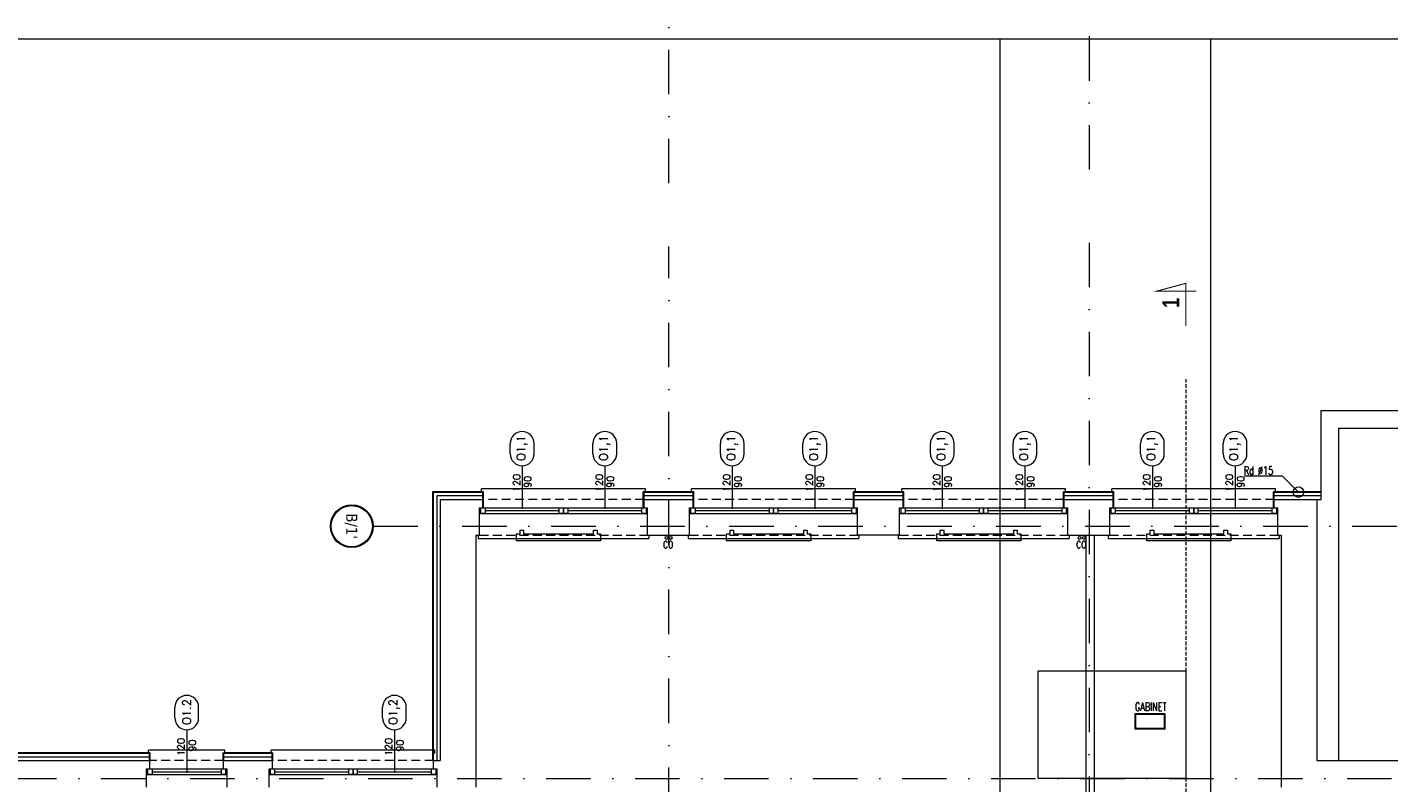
# Model space of a CAD drawing. Header units: millimetres. Extents: x -82287 to 177822, y -399756 to 0.
# Tile 183 of 228: x 51138 to 53083, y -194292 to -193213. Entities that reach past the tile are written whole.
import ezdxf
from ezdxf.enums import TextEntityAlignment as Align

# ---------------------------------------------------------------- set-up
doc = ezdxf.new("R2010")
doc.units = ezdxf.units.MM
doc.header["$MEASUREMENT"] = 0
for name, pattern in [('SUŁOSZOWA - PB 21 03$0$CARKOVANA', [7.5, 5, -2.5]), ('SUŁOSZOWA - PB 21 03$0$DASHDOT', [25.4, 12.7, -6.35, 0, -6.35]), ('SUŁOSZOWA - PB 21 03$0$HIDDEN', [9.525, 6.35, -3.175])]:
    doc.linetypes.add(name, pattern=pattern)
doc.layers.add('FL_XREF', color=252, linetype='Continuous')
for name, color, linetype, lineweight in [('SUŁOSZOWA - PB 21 03$0$!! 0_ Istn-okna', 251, 'Continuous', 0), ('SUŁOSZOWA - PB 21 03$0$!! 0_ Istn-sciany', 251, 'Continuous', 0), ('SUŁOSZOWA - PB 21 03$0$!! 0_ Istn-widok', 251, 'Continuous', 0), ('SUŁOSZOWA - PB 21 03$0$!! 0_ Opis', 251, 'Continuous', 0), ('SUŁOSZOWA - PB 21 03$0$!! 0_Istn-armatura', 251, 'Continuous', 0), ('SUŁOSZOWA - PB 21 03$0$!! 0_Istn-cienka', 251, 'Continuous', 0), ('SUŁOSZOWA - PB 21 03$0$!! 0_Istn-grzejniki', 251, 'Continuous', 0), ('SUŁOSZOWA - PB 21 03$0$!! 0_Opis_okna', 251, 'Continuous', 0), ('SUŁOSZOWA - PB 21 03$0$!! 0_Opis_pom', 251, 'Continuous', 0), ('SUŁOSZOWA - PB 21 03$0$!! 0_Osie', 251, 'SUŁOSZOWA - PB 21 03$0$DASHDOT', 0), ('SUŁOSZOWA - PB 21 03$0$!! 1_ tynk zewn  - nowy', 251, 'Continuous', 0), ('SUŁOSZOWA - PB 21 03$0$!! 1_OPIS POM NOWE', 251, 'Continuous', 0), ('SUŁOSZOWA - PB 21 03$0$!! 1_Wyburzenia', 251, 'SUŁOSZOWA - PB 21 03$0$CARKOVANA', 0), ('SUŁOSZOWA - PB 21 03$0$!! 2_ remont Ocieplenie', 251, 'SUŁOSZOWA - PB 21 03$0$ZIGZAG', 0), ('SUŁOSZOWA - PB 21 03$0$0-osie-liniA', 251, 'SUŁOSZOWA - PB 21 03$0$DASHDOT', 0), ('SUŁOSZOWA - PB 21 03$0$0-osie-tx', 251, 'Continuous', 0)]:
    doc.layers.add(name, color=color, linetype=linetype, lineweight=lineweight)
doc.layers.add('SUŁOSZOWA - PB 21 03$0$!! 0_ramki', color=251, linetype='Continuous', lineweight=0, plot=False)
doc.styles.add('SUŁOSZOWA - PB 21 03$0$ARCHETYP', font='romans.shx', dxfattribs={"height": 15})
doc.styles.add('SUŁOSZOWA - PB 21 03$0$ARIAL', font='tahoma.ttf')
doc.styles.add('SUŁOSZOWA - PB 21 03$0$STYLE7', font='ARIALNB.TTF')
doc.styles.add('SUŁOSZOWA - PB 21 03$0$TAHOMA', font='tahoma.ttf')
doc.styles.add('SUŁOSZOWA - PB 21 03$0$TXT', font='simplex.shx')
doc.linetypes.add('SUŁOSZOWA - PB 21 03$0$ZIGZAG', pattern='A,0.00254,-5.08,[131,ltypeshp.shx,S=5.08,R=0,X=-5.08,Y=0],-10.16,[131,ltypeshp.shx,S=5.08,R=180,X=5.08,Y=0],-5.08', length=20.32254)

# ---------------------------------------------------------------- blocks, each defined once
blk = doc.blocks.new('*U116')
h = blk.add_hatch(color=256)
edge = h.paths.add_edge_path()
edge.add_arc((0, 0), 30.6, 0, 360)
edge = h.paths.add_edge_path(flags=17)
edge.add_arc((0, 0), 29.4, 0, 360)
for radius in [30.6, 29.4]:
    blk.add_circle((0, 0), radius)
at = {"style": 'SUŁOSZOWA - PB 21 03$0$TAHOMA', "flags": 8}
blk.add_attdef('ANSICHTSNUMMER', text='', height=16, dxfattribs=at).set_placement((0, 0), align=Align.MIDDLE_CENTER)
blk = doc.blocks.new('SUŁOSZOWA - PB 21 03$0$BLOK OSI')
at = {"layer": 'SUŁOSZOWA - PB 21 03$0$0-osie-liniA', "ltscale": 5}
for points in [[(51992.2, -199661.2), (51992.2, -193642.4)], [(52592.2, -193637), (52592.2, -199860.8)], [(51570, -194041.8), (53810.6, -194041.8)], [(48639.3, -194402.1), (55424.3, -194402.1)]]:
    blk.add_lwpolyline(points, dxfattribs=at)
at = {"layer": 'SUŁOSZOWA - PB 21 03$0$0-osie-tx'}
ref = blk.add_blockref('*U116', (51539.4, -194041.8), dxfattribs=dict(at, rotation=90))
ref.add_attrib('ANSICHTSNUMMER', "B/1'", dxfattribs={"layer": '0', "height": 16, "rotation": 270, "style": 'SUŁOSZOWA - PB 21 03$0$TAHOMA', "flags": 8}).set_placement((51539.4, -194041.8), align=Align.MIDDLE_CENTER)
blk = doc.blocks.new('SUŁOSZOWA - PB 21 03$0$BLOK OSIE A-B PN')
at = {"layer": 'SUŁOSZOWA - PB 21 03$0$0-osie-liniA', "ltscale": 5}
for points in [[(51992.2, -184306.7), (51992.2, -182063)], [(52592.2, -182063), (52592.2, -184306.7)]]:
    blk.add_lwpolyline(points, dxfattribs=at)
blk = doc.blocks.new('SUŁOSZOWA - PB 21 03$0$1_ok-opis')
blk.add_line((0, 111.6), (0, 50))
for points in [[(-17, 128.6), (-17, 143.6)], [(17, 128.6), (17, 143.6)]]:
    blk.add_lwpolyline(points)
for centre, start, end in [((0, 143.6), 0, 180), ((0, 128.6), 180, 0)]:
    blk.add_arc(centre, 17, start, end)
at = {"style": 'SUŁOSZOWA - PB 21 03$0$ARCHETYP'}
for tag, height, rotation, p in [('NR', 12, 90, (0, 136.9)), ('NR', 12, 270, (0, 136.9)), ('SZEROKOŚĆ', 10, 90, (-8, 78.3)), ('WYSOKOŚĆ', 10, 270, (-8, 78.3)), ('WYSOKOŚĆ', 10, 90, (8, 78.3)), ('SZEROKOŚĆ', 10, 270, (8, 78.3))]:
    blk.add_attdef(tag, text='', height=height, rotation=rotation, dxfattribs=at).set_placement(p, align=Align.MIDDLE)
blk = doc.blocks.new('SUŁOSZOWA - PB 21 03')
at = {"layer": 'SUŁOSZOWA - PB 21 03$0$!! 0_ Istn-okna'}
for points in [[(51721.71142, -193952.5883), (51961.71142, -193952.5883)], [(51721.71142, -193960.5883), (51961.71142, -193960.5883)], [(51729.71142, -193956.5883), (51835.71142, -193956.5883)], [(51847.71142, -193956.5883), (51953.71142, -193956.5883)], [(52021.71142, -193952.5883), (52261.71142, -193952.5883)], [(52021.71142, -193960.5883), (52261.71142, -193960.5883)], [(52029.71142, -193956.5883), (52135.71142, -193956.5883)], [(52147.71142, -193956.5883), (52253.71142, -193956.5883)], [(52321.71142, -193952.5883), (52561.71142, -193952.5883)], [(52321.71142, -193960.5883), (52561.71142, -193960.5883)], [(52329.71142, -193956.5883), (52435.71142, -193956.5883)], [(52447.71142, -193956.5883), (52553.71142, -193956.5883)], [(52621.71142, -193952.5883), (52861.71142, -193952.5883)], [(52621.71142, -193960.5883), (52861.71142, -193960.5883)], [(52629.71142, -193956.5883), (52735.71142, -193956.5883)], [(52747.71142, -193956.5883), (52853.71142, -193956.5883)], [(51246.21802, -194325.5883), (51361.21802, -194325.5883)], [(51254.21802, -194329.5883), (51353.21802, -194329.5883)], [(51421.21802, -194325.5883), (51661.21802, -194325.5883)], [(51429.21802, -194329.5883), (51535.21802, -194329.5883)], [(51547.21802, -194329.5883), (51653.21802, -194329.5883)], [(51246.21802, -194333.5883), (51361.21802, -194333.5883)], [(51421.21802, -194333.5883), (51661.21802, -194333.5883)]]:
    blk.add_lwpolyline(points, dxfattribs=at)
for points in [[(51723.71142, -193952.5883), (51729.71142, -193952.5883), (51729.71142, -193960.5883), (51723.71142, -193960.5883)], [(51835.71142, -193952.5883), (51841.71142, -193952.5883), (51841.71142, -193960.5883), (51835.71142, -193960.5883)], [(51841.71142, -193952.5883), (51847.71142, -193952.5883), (51847.71142, -193960.5883), (51841.71142, -193960.5883)], [(51953.71142, -193952.5883), (51959.71142, -193952.5883), (51959.71142, -193960.5883), (51953.71142, -193960.5883)], [(52023.71142, -193952.5883), (52029.71142, -193952.5883), (52029.71142, -193960.5883), (52023.71142, -193960.5883)], [(52135.71142, -193952.5883), (52141.71142, -193952.5883), (52141.71142, -193960.5883), (52135.71142, -193960.5883)], [(52141.71142, -193952.5883), (52147.71142, -193952.5883), (52147.71142, -193960.5883), (52141.71142, -193960.5883)], [(52253.71142, -193952.5883), (52259.71142, -193952.5883), (52259.71142, -193960.5883), (52253.71142, -193960.5883)], [(52323.71142, -193952.5883), (52329.71142, -193952.5883), (52329.71142, -193960.5883), (52323.71142, -193960.5883)], [(52435.71142, -193952.5883), (52441.71142, -193952.5883), (52441.71142, -193960.5883), (52435.71142, -193960.5883)], [(52441.71142, -193952.5883), (52447.71142, -193952.5883), (52447.71142, -193960.5883), (52441.71142, -193960.5883)], [(52553.71142, -193952.5883), (52559.71142, -193952.5883), (52559.71142, -193960.5883), (52553.71142, -193960.5883)], [(52623.71142, -193952.5883), (52629.71142, -193952.5883), (52629.71142, -193960.5883), (52623.71142, -193960.5883)], [(52735.71142, -193952.5883), (52741.71142, -193952.5883), (52741.71142, -193960.5883), (52735.71142, -193960.5883)], [(52741.71142, -193952.5883), (52747.71142, -193952.5883), (52747.71142, -193960.5883), (52741.71142, -193960.5883)], [(52853.71142, -193952.5883), (52859.71142, -193952.5883), (52859.71142, -193960.5883), (52853.71142, -193960.5883)], [(51248.21802, -194325.5883), (51254.21802, -194325.5883), (51254.21802, -194333.5883), (51248.21802, -194333.5883)], [(51353.21802, -194325.5883), (51359.21802, -194325.5883), (51359.21802, -194333.5883), (51353.21802, -194333.5883)], [(51423.21802, -194325.5883), (51429.21802, -194325.5883), (51429.21802, -194333.5883), (51423.21802, -194333.5883)], [(51535.21802, -194325.5883), (51541.21802, -194325.5883), (51541.21802, -194333.5883), (51535.21802, -194333.5883)], [(51541.21802, -194325.5883), (51547.21802, -194325.5883), (51547.21802, -194333.5883), (51541.21802, -194333.5883)], [(51653.21802, -194325.5883), (51659.21802, -194325.5883), (51659.21802, -194333.5883), (51653.21802, -194333.5883)]]:
    blk.add_lwpolyline(points, close=True, dxfattribs=at)
at = {"layer": 'SUŁOSZOWA - PB 21 03$0$!! 0_ Istn-sciany'}
for points in [[(52923.71142, -193813.5883), (53193.71142, -193813.5883)], [(52923.71142, -193940.5883), (52923.71142, -193813.5883)], [(52948.71142, -193838.5883), (53168.71142, -193838.5883)], [(52948.71142, -194313.5883), (52948.71142, -193838.5883)], [(51665.71142, -193940.5883), (51726.71142, -193940.5883)], [(51665.71142, -193940.5883), (51665.71142, -194313.5883)], [(51726.71142, -193952.5883), (51726.71142, -193940.5883)], [(51956.71142, -193940.5883), (52026.71142, -193940.5883)], [(51956.71142, -193952.5883), (51956.71142, -193940.5883)], [(52026.71142, -193952.5883), (52026.71142, -193940.5883)], [(52026.71142, -193952.5883), (52026.71142, -193940.5883)], [(52256.71142, -193940.5883), (52326.71142, -193940.5883)], [(52256.71142, -193952.5883), (52256.71142, -193940.5883)], [(52256.71142, -193952.5883), (52256.71142, -193940.5883)], [(52326.71142, -193952.5883), (52326.71142, -193940.5883)], [(52326.71142, -193952.5883), (52326.71142, -193940.5883)], [(52556.71142, -193940.5883), (52626.71142, -193940.5883)], [(52556.71142, -193952.5883), (52556.71142, -193940.5883)], [(52556.71142, -193952.5883), (52556.71142, -193940.5883)], [(52626.71142, -193952.5883), (52626.71142, -193940.5883)], [(52626.71142, -193952.5883), (52626.71142, -193940.5883)], [(52856.71142, -193940.5883), (52923.71142, -193940.5883)], [(52856.71142, -193952.5883), (52856.71142, -193940.5883)], [(52856.71142, -193952.5883), (52856.71142, -193940.5883)], [(51721.71142, -193952.5883), (51726.71142, -193952.5883)], [(51721.71142, -193991.5883), (51721.71142, -193952.5883)], [(51956.71142, -193952.5883), (51961.71142, -193952.5883)], [(51961.71142, -193991.5883), (51961.71142, -193952.5883)], [(52021.71142, -193952.5883), (52026.71142, -193952.5883)], [(52021.71142, -193991.5883), (52021.71142, -193952.5883)], [(52256.71142, -193952.5883), (52261.71142, -193952.5883)], [(52261.71142, -193991.5883), (52261.71142, -193952.5883)], [(52321.71142, -193952.5883), (52326.71142, -193952.5883)], [(52321.71142, -193991.5883), (52321.71142, -193952.5883)], [(52556.71142, -193952.5883), (52561.71142, -193952.5883)], [(52561.71142, -193991.5883), (52561.71142, -193952.5883)], [(52621.71142, -193952.5883), (52626.71142, -193952.5883)], [(52621.71142, -193991.5883), (52621.71142, -193952.5883)], [(52856.71142, -193952.5883), (52861.71142, -193952.5883)], [(52861.71142, -193991.5883), (52861.71142, -193952.5883)], [(51716.71142, -193991.5883), (51721.71142, -193991.5883)], [(51716.71142, -193991.5883), (51716.71142, -194351.5883)], [(51961.71142, -193991.5883), (52021.71142, -193991.5883)], [(52321.71142, -193991.5883), (52261.71142, -193991.5883)], [(52561.71142, -193991.5883), (52621.71142, -193991.5883)], [(52587.71142, -193991.5883), (52587.71142, -194526.5883)], [(52599.71142, -193991.5883), (52599.71142, -194526.5883)], [(52861.71142, -193991.5883), (52866.71142, -193991.5883)], [(52866.71142, -193991.5883), (52866.71142, -194351.5883)], [(51056.21802, -194313.5883), (51251.21802, -194313.5883)], [(51246.21802, -194325.5883), (51251.21802, -194325.5883)], [(51246.21802, -194351.5883), (51246.21802, -194325.5883)], [(51251.21802, -194325.5883), (51251.21802, -194313.5883)], [(51356.21802, -194313.5883), (51426.21802, -194313.5883)], [(51356.21802, -194325.5883), (51356.21802, -194313.5883)], [(51356.21802, -194325.5883), (51361.21802, -194325.5883)], [(51361.21802, -194351.5883), (51361.21802, -194325.5883)], [(51421.21802, -194325.5883), (51426.21802, -194325.5883)], [(51421.21802, -194351.5883), (51421.21802, -194325.5883)], [(51426.21802, -194325.5883), (51426.21802, -194313.5883)], [(51656.21802, -194313.5883), (51665.71142, -194313.5883)], [(51656.21802, -194325.5883), (51656.21802, -194313.5883)], [(51656.21802, -194325.5883), (51661.21802, -194325.5883)], [(51661.21802, -194351.5883), (51661.21802, -194325.5883)], [(52948.71142, -194313.5883), (53168.71142, -194313.5883)]]:
    blk.add_lwpolyline(points, dxfattribs=at)
at = {"layer": 'SUŁOSZOWA - PB 21 03$0$!! 0_ Istn-widok'}
for points in [[(51958.71142, -193925.5883), (51724.71142, -193925.5883)], [(51724.71142, -193930.5883), (51724.71142, -193925.5883)], [(51958.71142, -193930.5883), (51958.71142, -193925.5883)], [(52258.71142, -193925.5883), (52024.71142, -193925.5883)], [(52024.71142, -193930.5883), (52024.71142, -193925.5883)], [(52258.71142, -193930.5883), (52258.71142, -193925.5883)], [(52558.71142, -193925.5883), (52324.71142, -193925.5883)], [(52324.71142, -193930.5883), (52324.71142, -193925.5883)], [(52558.71142, -193930.5883), (52558.71142, -193925.5883)], [(52858.71142, -193925.5883), (52624.71142, -193925.5883)], [(52624.71142, -193930.5883), (52624.71142, -193925.5883)], [(52858.71142, -193930.5883), (52858.71142, -193925.5883)], [(52917.71142, -193940.5883), (52917.71142, -194313.5883)], [(52917.71142, -193940.5883), (52923.71142, -193940.5883)], [(51719.71142, -193991.5883), (51719.71142, -193996.5883)], [(51719.71142, -193996.5883), (51963.71142, -193996.5883)], [(51963.71142, -193991.5883), (51963.71142, -193996.5883)], [(52019.71142, -193991.5883), (52019.71142, -193996.5883)], [(52019.71142, -193996.5883), (52263.71142, -193996.5883)], [(52263.71142, -193991.5883), (52263.71142, -193996.5883)], [(52319.71142, -193991.5883), (52319.71142, -193996.5883)], [(52319.71142, -193996.5883), (52563.71142, -193996.5883)], [(52563.71142, -193991.5883), (52563.71142, -193996.5883)], [(52587.71142, -193991.5883), (52599.71142, -193991.5883)], [(52619.71142, -193991.5883), (52619.71142, -193996.5883)], [(52619.71142, -193996.5883), (52863.71142, -193996.5883)], [(52863.71142, -193991.5883), (52863.71142, -193996.5883)], [(51358.21802, -194298.5883), (51249.21802, -194298.5883)], [(51249.21802, -194303.5883), (51249.21802, -194298.5883)], [(51358.21802, -194303.5883), (51358.21802, -194298.5883)], [(51658.21802, -194298.5883), (51424.21802, -194298.5883)], [(51424.21802, -194303.5883), (51424.21802, -194298.5883)], [(51658.21802, -194303.5883), (51658.21802, -194298.5883)], [(52917.71142, -194313.5883), (52923.71142, -194313.5883)], [(52923.71142, -194313.5883), (52948.71142, -194313.5883)]]:
    blk.add_lwpolyline(points, dxfattribs=at)
blk.add_circle((52891.21802, -193930.0883), 7.5, dxfattribs=at)
at = {"layer": 'SUŁOSZOWA - PB 21 03$0$!! 0_ Opis', "color": 2, "const_width": 1.44}
blk.add_lwpolyline([(52730.37796, -193692.6626), (52730.37796, -193631.837), (52688.31332, -193643.10818), (52745.58436, -193643.10818)], dxfattribs=at)
blk.add_lwpolyline([(52730.37796, -193692.6626), (52730.37796, -193631.837), (52688.31332, -193643.10818), (52745.58436, -193643.10818)], dxfattribs=at)
at = {"layer": 'SUŁOSZOWA - PB 21 03$0$!! 0_ Opis'}
for points in [[(52868.58082, -193907.4511), (52813.69548, -193907.4511)], [(52868.58082, -193907.4511), (52891.21802, -193930.0883)]]:
    blk.add_lwpolyline(points, dxfattribs=at)
at = {"layer": 'SUŁOSZOWA - PB 21 03$0$!! 0_Istn-armatura'}
for centre in [(51988.71142, -193995.5883), (51994.71142, -193995.5883), (52578.71142, -193995.5883), (52584.71142, -193995.5883)]:
    blk.add_circle(centre, 2, dxfattribs=at)
at = {"layer": 'SUŁOSZOWA - PB 21 03$0$!! 0_Istn-cienka', "linetype": 'SUŁOSZOWA - PB 21 03$0$HIDDEN', "ltscale": 2}
for points in [[(51956.71142, -193940.5883), (51726.71142, -193940.5883)], [(52256.71142, -193940.5883), (52026.71142, -193940.5883)], [(52556.71142, -193940.5883), (52326.71142, -193940.5883)], [(52856.71142, -193940.5883), (52626.71142, -193940.5883)], [(51721.71142, -193991.5883), (51961.71142, -193991.5883)], [(52021.71142, -193991.5883), (52261.71142, -193991.5883)], [(52321.71142, -193991.5883), (52561.71142, -193991.5883)], [(52621.71142, -193991.5883), (52861.71142, -193991.5883)], [(51356.21802, -194313.5883), (51251.21802, -194313.5883)], [(51656.21802, -194313.5883), (51426.21802, -194313.5883)]]:
    blk.add_lwpolyline(points, dxfattribs=at)
at = {"layer": 'SUŁOSZOWA - PB 21 03$0$!! 0_Istn-grzejniki'}
for points in [[(51889.71142, -193984.5883), (51889.71142, -193989.5883), (51894.71142, -193989.5883), (51894.71142, -193999.5883), (51774.71142, -193999.5883), (51774.71142, -193989.5883), (51779.71142, -193989.5883), (51779.71142, -193984.5883), (51784.71142, -193984.5883), (51784.71142, -193989.5883), (51884.71142, -193989.5883), (51884.71142, -193984.5883)], [(52189.71142, -193984.5883), (52189.71142, -193989.5883), (52194.71142, -193989.5883), (52194.71142, -193999.5883), (52074.71142, -193999.5883), (52074.71142, -193989.5883), (52079.71142, -193989.5883), (52079.71142, -193984.5883), (52084.71142, -193984.5883), (52084.71142, -193989.5883), (52184.71142, -193989.5883), (52184.71142, -193984.5883)], [(52489.71142, -193984.5883), (52489.71142, -193989.5883), (52494.71142, -193989.5883), (52494.71142, -193999.5883), (52374.71142, -193999.5883), (52374.71142, -193989.5883), (52379.71142, -193989.5883), (52379.71142, -193984.5883), (52384.71142, -193984.5883), (52384.71142, -193989.5883), (52484.71142, -193989.5883), (52484.71142, -193984.5883)], [(52789.71142, -193984.5883), (52789.71142, -193989.5883), (52794.71142, -193989.5883), (52794.71142, -193999.5883), (52674.71142, -193999.5883), (52674.71142, -193989.5883), (52679.71142, -193989.5883), (52679.71142, -193984.5883), (52684.71142, -193984.5883), (52684.71142, -193989.5883), (52784.71142, -193989.5883), (52784.71142, -193984.5883)]]:
    blk.add_lwpolyline(points, close=True, dxfattribs=at)
at = {"layer": 'SUŁOSZOWA - PB 21 03$0$!! 0_Opis_pom', "ltscale": 0.7}
for points in [[(52657.4494, -194268.43204), (52700.9694, -194268.43204), (52700.9694, -194246.67204), (52657.4494, -194246.67204)], [(52658.5374, -194267.34404), (52699.8814, -194267.34404), (52699.8814, -194247.76004), (52658.5374, -194247.76004)]]:
    blk.add_lwpolyline(points, close=True, dxfattribs=at)
at = {"layer": 'SUŁOSZOWA - PB 21 03$0$!! 0_ramki'}
for points in [[(48565.42916, -193282.57641), (52765.42916, -193282.57641), (52765.42916, -196252.57641), (48565.42916, -196252.57641)], [(52465.42916, -193282.57641), (56665.42916, -193282.57641), (56665.42916, -196252.57641), (52465.42916, -196252.57641)], [(52519.78298, -194185.54833), (52730.37796, -194185.54833), (52730.37796, -194339.0883), (52519.78298, -194339.0883)]]:
    blk.add_lwpolyline(points, close=True, dxfattribs=at)
at = {"layer": 'SUŁOSZOWA - PB 21 03$0$!! 1_ tynk zewn  - nowy'}
for points in [[(51727.71142, -193929.5883), (51654.71142, -193929.5883), (51654.71142, -194313.5883)], [(51727.71142, -193930.5883), (51655.71142, -193930.5883), (51655.71142, -194313.5883)], [(51726.71142, -193940.5883), (51726.71142, -193929.5883)], [(51727.71142, -193952.5883), (51727.71142, -193929.5883)], [(51955.71142, -193952.5883), (51955.71142, -193929.5883)], [(52027.71142, -193929.5883), (51955.71142, -193929.5883)], [(52027.71142, -193930.5883), (51955.71142, -193930.5883)], [(51956.71142, -193940.5883), (51956.71142, -193929.5883)], [(52026.71142, -193940.5883), (52026.71142, -193929.5883)], [(52027.71142, -193952.5883), (52027.71142, -193929.5883)], [(52255.71142, -193952.5883), (52255.71142, -193929.5883)], [(52327.71142, -193929.5883), (52255.71142, -193929.5883)], [(52327.71142, -193930.5883), (52255.71142, -193930.5883)], [(52256.71142, -193940.5883), (52256.71142, -193929.5883)], [(52326.71142, -193940.5883), (52326.71142, -193929.5883)], [(52327.71142, -193952.5883), (52327.71142, -193929.5883)], [(52555.71142, -193952.5883), (52555.71142, -193929.5883)], [(52627.71142, -193929.5883), (52555.71142, -193929.5883)], [(52627.71142, -193930.5883), (52555.71142, -193930.5883)], [(52556.71142, -193940.5883), (52556.71142, -193929.5883)], [(52626.71142, -193940.5883), (52626.71142, -193929.5883)], [(52627.71142, -193952.5883), (52627.71142, -193929.5883)], [(52923.71142, -193929.5883), (52855.71142, -193929.5883)], [(52855.71142, -193952.5883), (52855.71142, -193929.5883)], [(52923.71142, -193930.5883), (52855.71142, -193930.5883)], [(52856.71142, -193940.5883), (52856.71142, -193929.5883)], [(51251.21802, -194302.5883), (51056.21802, -194302.5883)], [(51251.21802, -194303.5883), (51056.21802, -194303.5883)], [(51250.21802, -194302.5883), (51250.21802, -194313.5883)], [(51251.21802, -194302.5883), (51251.21802, -194313.5883)], [(51355.21802, -194302.5883), (51355.21802, -194313.5883)], [(51426.21802, -194302.5883), (51356.21802, -194302.5883)], [(51356.21802, -194302.5883), (51356.21802, -194313.5883)], [(51426.21802, -194303.5883), (51356.21802, -194303.5883)], [(51425.21802, -194302.5883), (51425.21802, -194313.5883)], [(51426.21802, -194302.5883), (51426.21802, -194313.5883)]]:
    blk.add_lwpolyline(points, dxfattribs=at)
at = {"layer": 'SUŁOSZOWA - PB 21 03$0$!! 1_Wyburzenia'}
blk.add_lwpolyline([(52730.37796, -193768.56715), (52730.37796, -198088.57453)], dxfattribs=at)
at = {"layer": 'SUŁOSZOWA - PB 21 03$0$!! 2_ remont Ocieplenie', "linetype": 'SUŁOSZOWA - PB 21 03$0$ZIGZAG', "ltscale": 0.75}
for points in [[(51727.71142, -193935.5883), (51660.71142, -193935.5883), (51660.71142, -194313.5883)], [(52026.71142, -193935.5883), (51955.71142, -193935.5883)], [(52326.71142, -193935.5883), (52256.71142, -193935.5883)], [(52626.71142, -193935.5883), (52556.71142, -193935.5883)], [(52923.71142, -193935.5883), (52856.71142, -193935.5883)], [(51251.21802, -194308.5883), (51056.21802, -194308.5883)], [(51426.21802, -194308.5883), (51356.21802, -194308.5883)]]:
    blk.add_lwpolyline(points, dxfattribs=at)
blk.add_blockref('SUŁOSZOWA - PB 21 03$0$BLOK OSIE A-B PN', (0, -9182.23287))
at = {"layer": 'SUŁOSZOWA - PB 21 03$0$!! 0_Opis_okna'}
ref = blk.add_blockref('SUŁOSZOWA - PB 21 03$0$1_ok-opis', (51782.71142, -194004.11446), dxfattribs=at)
ref.add_attrib('WYSOKOŚĆ', '90', dxfattribs={"layer": '0', "height": 10, "rotation": 90, "style": 'SUŁOSZOWA - PB 21 03$0$ARCHETYP'}).set_placement((51790.71142, -193915.39405), align=Align.MIDDLE)
ref.add_attrib('SZEROKOŚĆ', '120', dxfattribs={"layer": '0', "height": 10, "rotation": 90, "style": 'SUŁOSZOWA - PB 21 03$0$ARCHETYP'}).set_placement((51774.71142, -193917.16751), align=Align.MIDDLE)
ref.add_attrib('NR', 'O1,1', dxfattribs={"layer": '0', "height": 12, "rotation": 90, "style": 'SUŁOSZOWA - PB 21 03$0$ARCHETYP'}).set_placement((51782.71142, -193867.21302), align=Align.MIDDLE)
ref = blk.add_blockref('SUŁOSZOWA - PB 21 03$0$1_ok-opis', (51900.71142, -194004.11446), dxfattribs=at)
ref.add_attrib('WYSOKOŚĆ', '90', dxfattribs={"layer": '0', "height": 10, "rotation": 90, "style": 'SUŁOSZOWA - PB 21 03$0$ARCHETYP'}).set_placement((51908.71142, -193915.39405), align=Align.MIDDLE)
ref.add_attrib('SZEROKOŚĆ', '120', dxfattribs={"layer": '0', "height": 10, "rotation": 90, "style": 'SUŁOSZOWA - PB 21 03$0$ARCHETYP'}).set_placement((51892.71142, -193917.16751), align=Align.MIDDLE)
ref.add_attrib('NR', 'O1,1', dxfattribs={"layer": '0', "height": 12, "rotation": 90, "style": 'SUŁOSZOWA - PB 21 03$0$ARCHETYP'}).set_placement((51900.71142, -193867.21302), align=Align.MIDDLE)
ref = blk.add_blockref('SUŁOSZOWA - PB 21 03$0$1_ok-opis', (52082.71142, -194004.11446), dxfattribs=at)
ref.add_attrib('WYSOKOŚĆ', '90', dxfattribs={"layer": '0', "height": 10, "rotation": 90, "style": 'SUŁOSZOWA - PB 21 03$0$ARCHETYP'}).set_placement((52090.71142, -193915.39405), align=Align.MIDDLE)
ref.add_attrib('SZEROKOŚĆ', '120', dxfattribs={"layer": '0', "height": 10, "rotation": 90, "style": 'SUŁOSZOWA - PB 21 03$0$ARCHETYP'}).set_placement((52074.71142, -193917.16751), align=Align.MIDDLE)
ref.add_attrib('NR', 'O1,1', dxfattribs={"layer": '0', "height": 12, "rotation": 90, "style": 'SUŁOSZOWA - PB 21 03$0$ARCHETYP'}).set_placement((52082.71142, -193867.21302), align=Align.MIDDLE)
ref = blk.add_blockref('SUŁOSZOWA - PB 21 03$0$1_ok-opis', (52200.71142, -194004.11446), dxfattribs=at)
ref.add_attrib('WYSOKOŚĆ', '90', dxfattribs={"layer": '0', "height": 10, "rotation": 90, "style": 'SUŁOSZOWA - PB 21 03$0$ARCHETYP'}).set_placement((52208.71142, -193915.39405), align=Align.MIDDLE)
ref.add_attrib('SZEROKOŚĆ', '120', dxfattribs={"layer": '0', "height": 10, "rotation": 90, "style": 'SUŁOSZOWA - PB 21 03$0$ARCHETYP'}).set_placement((52192.71142, -193917.16751), align=Align.MIDDLE)
ref.add_attrib('NR', 'O1,1', dxfattribs={"layer": '0', "height": 12, "rotation": 90, "style": 'SUŁOSZOWA - PB 21 03$0$ARCHETYP'}).set_placement((52200.71142, -193867.21302), align=Align.MIDDLE)
ref = blk.add_blockref('SUŁOSZOWA - PB 21 03$0$1_ok-opis', (52382.71142, -194004.11446), dxfattribs=at)
ref.add_attrib('WYSOKOŚĆ', '90', dxfattribs={"layer": '0', "height": 10, "rotation": 90, "style": 'SUŁOSZOWA - PB 21 03$0$ARCHETYP'}).set_placement((52390.71142, -193915.39405), align=Align.MIDDLE)
ref.add_attrib('SZEROKOŚĆ', '120', dxfattribs={"layer": '0', "height": 10, "rotation": 90, "style": 'SUŁOSZOWA - PB 21 03$0$ARCHETYP'}).set_placement((52374.71142, -193917.16751), align=Align.MIDDLE)
ref.add_attrib('NR', 'O1,1', dxfattribs={"layer": '0', "height": 12, "rotation": 90, "style": 'SUŁOSZOWA - PB 21 03$0$ARCHETYP'}).set_placement((52382.71142, -193867.21302), align=Align.MIDDLE)
ref = blk.add_blockref('SUŁOSZOWA - PB 21 03$0$1_ok-opis', (52500.71142, -194004.11446), dxfattribs=at)
ref.add_attrib('WYSOKOŚĆ', '90', dxfattribs={"layer": '0', "height": 10, "rotation": 90, "style": 'SUŁOSZOWA - PB 21 03$0$ARCHETYP'}).set_placement((52508.71142, -193915.39405), align=Align.MIDDLE)
ref.add_attrib('SZEROKOŚĆ', '120', dxfattribs={"layer": '0', "height": 10, "rotation": 90, "style": 'SUŁOSZOWA - PB 21 03$0$ARCHETYP'}).set_placement((52492.71142, -193917.16751), align=Align.MIDDLE)
ref.add_attrib('NR', 'O1,1', dxfattribs={"layer": '0', "height": 12, "rotation": 90, "style": 'SUŁOSZOWA - PB 21 03$0$ARCHETYP'}).set_placement((52500.71142, -193867.21302), align=Align.MIDDLE)
ref = blk.add_blockref('SUŁOSZOWA - PB 21 03$0$1_ok-opis', (52682.71142, -194004.11446), dxfattribs=at)
ref.add_attrib('WYSOKOŚĆ', '90', dxfattribs={"layer": '0', "height": 10, "rotation": 90, "style": 'SUŁOSZOWA - PB 21 03$0$ARCHETYP'}).set_placement((52690.71142, -193915.39405), align=Align.MIDDLE)
ref.add_attrib('SZEROKOŚĆ', '120', dxfattribs={"layer": '0', "height": 10, "rotation": 90, "style": 'SUŁOSZOWA - PB 21 03$0$ARCHETYP'}).set_placement((52674.71142, -193917.16751), align=Align.MIDDLE)
ref.add_attrib('NR', 'O1,1', dxfattribs={"layer": '0', "height": 12, "rotation": 90, "style": 'SUŁOSZOWA - PB 21 03$0$ARCHETYP'}).set_placement((52682.71142, -193867.21302), align=Align.MIDDLE)
ref = blk.add_blockref('SUŁOSZOWA - PB 21 03$0$1_ok-opis', (52800.71142, -194004.11446), dxfattribs=at)
ref.add_attrib('WYSOKOŚĆ', '90', dxfattribs={"layer": '0', "height": 10, "rotation": 90, "style": 'SUŁOSZOWA - PB 21 03$0$ARCHETYP'}).set_placement((52808.71142, -193915.39405), align=Align.MIDDLE)
ref.add_attrib('SZEROKOŚĆ', '120', dxfattribs={"layer": '0', "height": 10, "rotation": 90, "style": 'SUŁOSZOWA - PB 21 03$0$ARCHETYP'}).set_placement((52792.71142, -193917.16751), align=Align.MIDDLE)
ref.add_attrib('NR', 'O1,1', dxfattribs={"layer": '0', "height": 12, "rotation": 90, "style": 'SUŁOSZOWA - PB 21 03$0$ARCHETYP'}).set_placement((52800.71142, -193867.21302), align=Align.MIDDLE)
ref = blk.add_blockref('SUŁOSZOWA - PB 21 03$0$1_ok-opis', (51303.71802, -194381.11446), dxfattribs=at)
ref.add_attrib('WYSOKOŚĆ', '90', dxfattribs={"layer": '0', "height": 10, "rotation": 90, "style": 'SUŁOSZOWA - PB 21 03$0$ARCHETYP'}).set_placement((51311.71802, -194292.39405), align=Align.MIDDLE)
ref.add_attrib('SZEROKOŚĆ', '120', dxfattribs={"layer": '0', "height": 10, "rotation": 90, "style": 'SUŁOSZOWA - PB 21 03$0$ARCHETYP'}).set_placement((51295.71802, -194294.16751), align=Align.MIDDLE)
ref.add_attrib('NR', 'O1.2', dxfattribs={"layer": '0', "height": 12, "rotation": 90, "style": 'SUŁOSZOWA - PB 21 03$0$ARCHETYP'}).set_placement((51303.71802, -194244.21302), align=Align.MIDDLE)
ref = blk.add_blockref('SUŁOSZOWA - PB 21 03$0$1_ok-opis', (51600.21802, -194381.11446), dxfattribs=at)
ref.add_attrib('WYSOKOŚĆ', '90', dxfattribs={"layer": '0', "height": 10, "rotation": 90, "style": 'SUŁOSZOWA - PB 21 03$0$ARCHETYP'}).set_placement((51608.21802, -194292.39405), align=Align.MIDDLE)
ref.add_attrib('SZEROKOŚĆ', '120', dxfattribs={"layer": '0', "height": 10, "rotation": 90, "style": 'SUŁOSZOWA - PB 21 03$0$ARCHETYP'}).set_placement((51592.21802, -194294.16751), align=Align.MIDDLE)
ref.add_attrib('NR', 'O1,2', dxfattribs={"layer": '0', "height": 12, "rotation": 90, "style": 'SUŁOSZOWA - PB 21 03$0$ARCHETYP'}).set_placement((51600.21802, -194244.21302), align=Align.MIDDLE)
at = {"layer": 'SUŁOSZOWA - PB 21 03$0$!! 0_Osie'}
blk.add_blockref('SUŁOSZOWA - PB 21 03$0$BLOK OSI', (0, 63), dxfattribs=at)
at = {"layer": 'SUŁOSZOWA - PB 21 03$0$!! 0_ Opis', "color": 9, "style": 'SUŁOSZOWA - PB 21 03$0$STYLE7', "text_generation_flag": 6, "width": 0.95}
blk.add_text('1', height=24, rotation=270.00000016, dxfattribs=at).set_placement((52720.99409, -193667.00698))
at = {"layer": 'SUŁOSZOWA - PB 21 03$0$!! 0_ Opis', "style": 'SUŁOSZOWA - PB 21 03$0$ARCHETYP', "width": 0.7}
blk.add_text('Rd %%C15', height=12, rotation=359.99999996, dxfattribs=at).set_placement((52813.33517, -193905.27771))
at = {"layer": 'SUŁOSZOWA - PB 21 03$0$!! 0_Istn-armatura', "style": 'SUŁOSZOWA - PB 21 03$0$ARCHETYP', "width": 0.8}
for p in [(51983.82958, -194010.22337), (52573.82958, -194010.22337)]:
    blk.add_text('CO', height=10, rotation=0.00000004, dxfattribs=at).set_placement(p)
at = {"layer": 'SUŁOSZOWA - PB 21 03$0$!! 0_Opis_pom', "ltscale": 0.7, "style": 'SUŁOSZOWA - PB 21 03$0$TXT', "width": 0.7}
blk.add_text('GABINET', height=12, dxfattribs=at).set_placement((52680.32454, -194242.62572), align=Align.CENTER)
at = {"layer": 'SUŁOSZOWA - PB 21 03$0$!! 0_Opis_pom', "ltscale": 0.7, "style": 'SUŁOSZOWA - PB 21 03$0$ARIAL'}
for tag, p in [('B0,19', (52679.2094, -194257.55204)), ('B2,12', (73342.49259, -194413.89249)), ('B2,14', (73874.0461, -194402.0887)), ('B1,21', (60405.50261, -194427.18207)), ('A1,16', (59129.54925, -194448.08429)), ('B1/17', (59524.53699, -194450.37428)), ('B1,19', (59914.81903, -194448.15658)), ('1,23', (61575.22173, -194450.37428)), ('B2,11', (73069.01144, -194438.89383)), ('B2,16', (75195.07765, -194441.83446)), ('B0,15', (51514.15008, -194461.8073)), ('A1,1', (58808.06672, -194460.94161)), ('B1,18', (59715.51745, -194473.87108)), ('1,22', (60947.33929, -194456.1144)), ('B2,17', (75506.7465, -194471.3759)), ('B2,19.1', (76701.67035, -194466.03695)), ('B3,7', (87459.81312, -194465.07097)), ('B3,3', (88235.73906, -194465.79732)), ('B0,18', (52071.43815, -194478.40179)), ('B1,20', (60198.53687, -194490.17374)), ('B2,10', (72728.63362, -194489.37283)), ('B2,15', (74566.38885, -194487.81114)), ('B3,6', (86826.65132, -194483.15512)), ('B3,8', (90006.66539, -194478.47972)), ('A0,6', (49094.40602, -194505.72387)), ('A2,5', (72452.45009, -194505.90583)), ('B2,13', (73649.91716, -194500.01242)), ('A0,4', (49692.81919, -194517.93289)), ('A0,3', (49906.53818, -194524.03766)), ('B0,20', (53125.45224, -194527.8835)), ('B0,22', (54187.56644, -194519.04308)), ('A1,6', (58565.96262, -194514.50753)), ('B1,1', (61908.24378, -194515.48656)), ('A0,5', (49399.71914, -194533.19455)), ('B0,21', (53847.26622, -194535.08002)), ('B1,3', (62229.35503, -194604.49851)), ('B2,18', (75922.43604, -194612.23635)), ('B2,19', (77152.69039, -194617.53776)), ('A3,4', (85509.27934, -194642.47136)), ('B0,24B', (54824.42896, -194684.26784)), ('B0,13', (50367.63944, -194706.5583)), ('B0,16', (51457.40872, -194704.43091)), ('B0,17', (51897.58569, -194706.77195)), ('B1,4', (63476.45184, -194691.11207)), ('A2,4', (71695.75649, -194707.44268)), ('A1,5', (58149.22649, -194724.80163)), ('B0,23', (54542.05776, -194742.93939)), ('A2.1', (72371.45884, -194731.56251)), ('A1,2', (58744.42262, -194746.622)), ('B1,2D', (60756.29674, -194750.92727)), ('A1,15', (59129.54925, -194780.73348)), ('B0,14', (50962.60809, -194789.06568)), ('B1,4', (63483.03852, -194791.04365)), ('A3.1', (86079.08704, -194786.62422)), ('A0,2', (49295.91259, -194810.95246)), ('B1,2B', (62374.83512, -194841.86715)), ('B2.7', (74548.27897, -194836.12781)), ('B3,2', (89035.72921, -194837.99287)), ('B0,7', (52851.95551, -194845.56115)), ('B1,2A', (61803.35407, -194869.27513)), ('B0,8', (51561.38742, -194890.27848)), ('A1,3', (58810.05243, -195008.83917)), ('A3.2', (86016.50296, -195004.88875)), ('A0,1', (49914.27925, -195025.82804)), ('A0,10', (49695.87246, -195042.9259)), ('B0,17', (51225.06492, -195049.74007)), ('B0,6', (52110.41055, -195069.39267)), ('B1,8', (61403.63433, -195071.25189)), ('A2.2', (72371.45884, -195070.78713)), ('B2.2', (74976.1855, -195068.47988)), ('A0,7', (49042.50308, -195082.6056)), ('B3,11', (88623.94853, -195099.23575)), ('B3,4', (87612.56208, -195132.78192)), ('B3,5', (86839.47632, -195174.05241)), ('B0,12', (50313.60595, -195207.52936)), ('B0,11', (50726.178, -195219.06638)), ('B1,6', (63686.26823, -195231.3997)), ('B3,10', (89778.42161, -195220.68871)), ('B0,24A', (54359.17011, -195245.97867)), ('A1,4', (58093.66276, -195250.96213)), ('B0,10', (51476.34179, -195259.44699)), ('B3,9', (90479.74099, -195260.18621)), ('A0,11', (49643.96951, -195271.84772)), ('B1,14', (59332.54805, -195280.73534)), ('B2,21', (75970.16114, -195290.81005)), ('A0,8', (49042.50308, -195293.21363)), ('B0,9', (51798.4912, -195291.17482)), ('B0,3', (52068.59538, -195319.60465)), ('B1,13', (60186.62513, -195314.46953)), ('B1,10', (60892.94126, -195319.45825)), ('B1,5', (63419.22943, -195317.21026)), ('A2.3', (71832.37045, -195318.78232)), ('B2,9', (73175.51251, -195317.21162)), ('B2,4', (74493.5947, -195318.7733)), ('B2,3', (74674.2815, -195319.28036)), ('A3,3', (85569.83931, -195318.78232)), ('B1,9', (61058.12383, -195344.48743)), ('B2,8', (73894.209, -195338.18956)), ('B2.1', (75304.74121, -195348.36327)), ('B2,20', (77211.021, -195343.82367)), ('B3,1', (88723.65615, -195329.98594)), ('B0,2', (52227.2348, -195357.98297)), ('B1,2C', (61827.40698, -195369.02625)), ('B1,7', (62134.52151, -195372.05069)), ('B0,1', (53061.17304, -195403.85659)), ('A0,9', (49001.50444, -195413.15723)), ('A0,12', (49689.76592, -195485.50737)), ('B0,4', (52224.78303, -195500.96352)), ('B1,11', (61050.00078, -195512.89565)), ('B2,5', (74686.48999, -195507.24036)), ('B0,5', (52066.14362, -195556.83806)), ('B1,12', (60864.00751, -195544.00738)), ('B2,6', (74499.29165, -195549.55175)), ('C2,2', (74812.78942, -195865.8959)), ('C1,3', (61091.58871, -195973.27844)), ('C0,2A', (52278.30875, -196050.48297)), ('C0,1', (52808.36775, -196132.34208)), ('C1,2', (61690.27405, -196439.72387)), ('C1,1', (62060.59754, -196465.28533)), ('C3,1', (88979.71614, -196545.67785)), ('C0,2B', (53028.88223, -196668.8019)), ('C1,4', (61008.68123, -196686.32122)), ('C2,1', (75334.65984, -196786.2197)), ('C2,3', (74834.65119, -196933.26657)), ('C1,5', (61062.7252, -196991.42453)), ('C1,10', (62127.38542, -196998.81344)), ('C1,9', (62147.33751, -197289.53424)), ('C1,6', (61131.41824, -197329.69535)), ('C0,3', (52181.98562, -197341.92176)), ('D1,1', (73931.12245, -197584.03121)), ('C0,4', (52345.96562, -197596.60561)), ('D0,18', (60296.49264, -197617.95269)), ('C2,4', (75243.70451, -197663.89)), ('D0,7', (59141.53804, -197722.84718)), ('C1,7', (61222.2575, -197737.18052)), ('D0,3', (59562.25866, -197751.14316)), ('D0,17', (60701.16801, -197741.44864)), ('D1,6', (72757.78643, -197751.22612)), ('D1,4', (73157.19908, -197744.29721)), ('D0,6', (58741.71849, -197802.61699)), ('D0,10', (58357.73602, -197820.93991)), ('D,09', (59195.67196, -197881.51243)), ('C0,5', (52269.72696, -197902.4362)), ('C0,6', (52872.93793, -197917.07354)), ('D0,2', (59943.06082, -197917.06725)), ('D1,3', (73475.28953, -197924.29875)), ('D0,16', (60721.3534, -197935.2949)), ('D0,8', (59058.9008, -197963.64925)), ('D0,5', (59448.52586, -197969.8061)), ('C2,5', (74555.08284, -197988.7886)), ('D1,5', (73291.61607, -197999.29956)), ('D0,4', (59655.02693, -198042.2589)), ('D0,15', (60692.12223, -198127.4643)), ('D0,1', (59931.33074, -198173.12806)), ('D1,2', (73578.07819, -198172.30068)), ('D0,11', (58161.27105, -198211.45823)), ('D0,12', (58250.99458, -198537.17631)), ('D0,13', (58250.99458, -198764.99605)), ('D1,7', (71854.87376, -198786.88467)), ('D0,14', (59130.08589, -198795.3373)), ('D1,8', (71715.35366, -199212.44512))]:
    blk.add_attdef(tag, text='', height=11.968, dxfattribs=at).set_placement(p, align=Align.MIDDLE_CENTER)
at = {"layer": 'SUŁOSZOWA - PB 21 03$0$!! 1_OPIS POM NOWE', "style": 'SUŁOSZOWA - PB 21 03$0$ARIAL'}
for tag, p in [('C1.7A', (61271.6179, -197538.30303)), ('C2.5B', (74970.66097, -197546.70728)), ('C2,5C', (74903.71123, -197659.13664)), ('C2.4', (75374.07862, -197726.11453)), ('D1,2B', (74322.25834, -197791.43247)), ('C1.7C', (61260.26049, -197811.38428)), ('C1.8B', (61588.27341, -197817.62151)), ('C1.8A', (61884.42005, -197818.94854)), ('C1.7B', (61322.12354, -197933.89849)), ('C2,5A', (74943.41937, -197993.49482)), ('E1.2', (62164.78326, -198139.98688)), ('E1.5E', (62692.10372, -198153.27854)), ('D1,2C', (73419.9359, -198156.57844)), ('E2.9', (75361.45041, -198161.88904)), ('E2.7', (76022.45692, -198162.26272)), ('E3.1', (88990.58975, -198158.87886)), ('E1.5D', (62993.60773, -198185.416)), ('D1,2A', (74280.17915, -198172.30068)), ('E1.1', (61330.46191, -198191.9806)), ('E1.5C', (63016.9343, -198246.3437)), ('E1.5B', (63264.15117, -198307.8661)), ('E3.2', (88781.41347, -198385.24275)), ('E1.6', (61022.6264, -198421.00827)), ('E2.2', (74782.75417, -198427.85813)), ('E2.8', (75757.29014, -198437.09188)), ('E1.5A', (63049.47589, -198456.39852)), ('E2.6', (76531.8031, -198444.40756)), ('E3.4', (89392.22607, -198450.03942)), ('E1.5F', (62736.15118, -198589.14592)), ('E1.5G', (62892.39981, -198586.12622)), ('E1,4', (61888.25021, -198652.6996)), ('E2.1', (75803.99631, -198697.05773)), ('E1.5L', (63297.7633, -198733.65678)), ('E1.3', (61058.5992, -198806.28147)), ('E1.5H', (62893.53005, -198830.01758)), ('E2,3', (74778.52304, -198843.9541)), ('E3.3', (89150.95684, -198867.32581)), ('E1.5K', (63266.15427, -198904.67789)), ('E1.5I', (62723.74907, -199005.87002)), ('E2.4', (75135.87669, -199083.20857)), ('E2.5', (76615.04061, -199164.91143)), ('E1.5J', (63204.25187, -199215.697))]:
    blk.add_attdef(tag, text='', height=11.968, dxfattribs=at).set_placement(p, align=Align.MIDDLE_CENTER)

msp = doc.modelspace()

# ---------------------------------------------------------------- block references
at = {"layer": 'FL_XREF'}
msp.add_blockref('SUŁOSZOWA - PB 21 03', (62.3, 52.9), dxfattribs=at)

doc.saveas('drawing.dxf')
